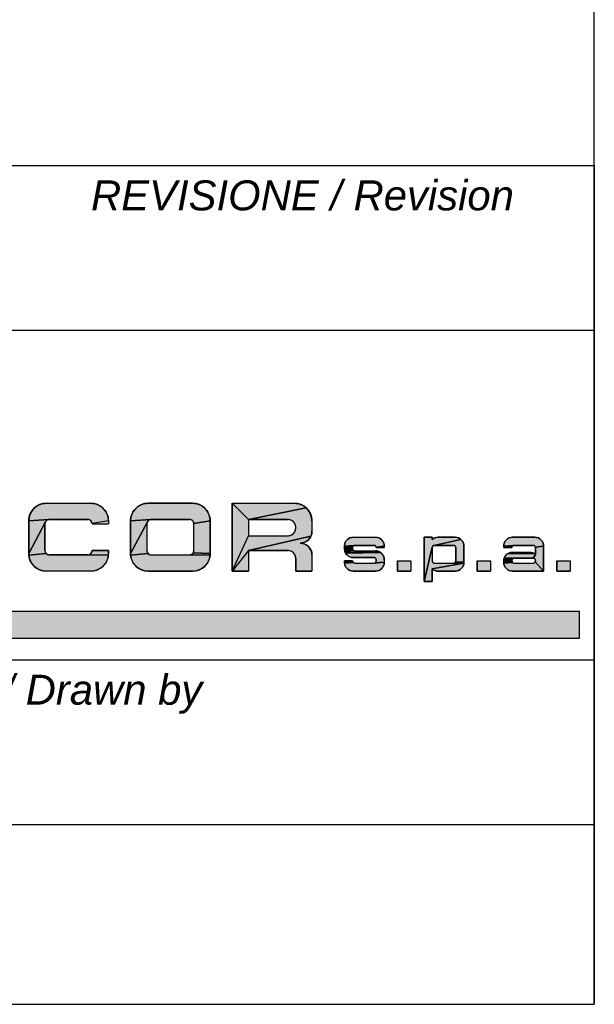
# Model space of a CAD drawing. Extents: x -1767 to 1181, y 8 to 1639.
# Tile 57 of 74: x 1143 to 1181, y 8 to 74. Entities that reach past the tile are written whole.
import ezdxf

# ---------------------------------------------------------------- set-up
doc = ezdxf.new("R2010")
doc.units = 0
doc.header["$LTSCALE"] = 65.395
doc.layers.get('0').update_dxf_attribs({"linetype": 'CONTINUOUS'})
doc.layers.add('7_ALL_NOTE', color=7, linetype='CONTINUOUS')
doc.styles.add('TEXTSTYLE_2', font='ariali.ttf')

# ---------------------------------------------------------------- blocks, each defined once
blk = doc.blocks.new('SICOR_LOGO_BL0', base_point=(1142.225, 40.445))
at = {"linetype": 'CONTINUOUS'}
for points in [[(1144.271, 41.441), (1144.395, 41.447), (1147.352, 41.447), (1147.475, 41.441), (1147.597, 41.421), (1147.717, 41.389), (1147.833, 41.345), (1147.943, 41.289), (1148.047, 41.221), (1148.143, 41.143), (1148.23, 41.056), (1148.308, 40.96), (1148.376, 40.856), (1148.432, 40.745), (1148.476, 40.63), (1148.508, 40.51), (1148.528, 40.388), (1148.534, 40.264), (1147.448, 40.098), (1147.444, 40.129), (1147.436, 40.159), (1147.425, 40.188), (1147.411, 40.215), (1147.394, 40.241), (1147.374, 40.265), (1147.352, 40.287), (1147.328, 40.306), (1147.302, 40.323), (1147.275, 40.337), (1147.246, 40.348), (1147.216, 40.356), (1147.185, 40.361), (1147.154, 40.363), (1144.592, 40.363), (1144.561, 40.361), (1143.212, 40.264), (1143.219, 40.388), (1143.238, 40.51), (1143.27, 40.63), (1143.314, 40.745), (1143.37, 40.856), (1143.438, 40.96), (1143.516, 41.056), (1143.603, 41.143), (1143.7, 41.221), (1143.803, 41.289), (1143.914, 41.345), (1144.029, 41.389), (1144.149, 41.421)], [(1151.072, 41.441), (1151.195, 41.447), (1154.152, 41.447), (1154.276, 41.441), (1154.398, 41.421), (1154.518, 41.389), (1154.633, 41.345), (1154.744, 41.289), (1154.847, 41.221), (1154.944, 41.143), (1155.031, 41.056), (1155.109, 40.96), (1155.176, 40.856), (1155.233, 40.745), (1155.277, 40.63), (1155.309, 40.51), (1155.328, 40.388), (1155.335, 40.264), (1154.249, 40.098), (1154.244, 40.129), (1154.236, 40.159), (1154.225, 40.188), (1154.211, 40.215), (1154.194, 40.241), (1154.175, 40.265), (1154.153, 40.287), (1154.129, 40.306), (1154.103, 40.323), (1154.075, 40.337), (1154.046, 40.348), (1154.017, 40.356), (1153.986, 40.361), (1153.955, 40.363), (1151.393, 40.363), (1151.362, 40.361), (1150.013, 40.264), (1150.019, 40.388), (1150.039, 40.51), (1150.071, 40.63), (1150.115, 40.745), (1150.171, 40.856), (1150.239, 40.96), (1150.316, 41.056), (1150.404, 41.143), (1150.5, 41.221), (1150.604, 41.289), (1150.714, 41.345), (1150.83, 41.389), (1150.949, 41.421)], [(1161.744, 41.143), (1157.897, 40.363), (1156.813, 41.447), (1160.953, 41.447), (1161.076, 41.441), (1161.199, 41.421), (1161.318, 41.389), (1161.434, 41.345), (1161.544, 41.289), (1161.648, 41.221)], [(1157.897, 40.363), (1161.744, 41.143), (1161.832, 41.056), (1161.91, 40.96), (1161.977, 40.856), (1162.033, 40.745), (1162.078, 40.63), (1162.11, 40.51), (1162.129, 40.388), (1162.136, 40.264), (1162.136, 39.574), (1162.131, 39.492), (1162.118, 39.411), (1162.097, 39.331), (1162.067, 39.254), (1157.897, 38.293), (1156.813, 36.913), (1157.897, 39.279), (1160.509, 39.279), (1160.566, 39.282), (1160.622, 39.291), (1160.677, 39.305), (1160.73, 39.326), (1160.78, 39.351), (1160.828, 39.382), (1160.872, 39.418), (1160.912, 39.458), (1160.948, 39.502), (1160.979, 39.55), (1161.005, 39.6), (1161.025, 39.653), (1161.04, 39.708), (1161.048, 39.764), (1161.051, 39.821), (1161.048, 39.878), (1161.04, 39.934), (1161.025, 39.988), (1161.005, 40.041), (1160.979, 40.092), (1160.948, 40.139), (1160.912, 40.184), (1160.872, 40.224), (1160.828, 40.259), (1160.78, 40.29), (1160.73, 40.316), (1160.677, 40.336), (1160.622, 40.351), (1160.566, 40.36), (1160.509, 40.363)], [(1144.372, 40.265), (1144.353, 40.241), (1144.336, 40.215), (1143.212, 38.096), (1143.212, 40.264), (1144.561, 40.361), (1144.53, 40.356), (1144.501, 40.348), (1144.472, 40.337), (1144.444, 40.323), (1144.418, 40.306), (1144.394, 40.287)], [(1144.353, 38.119), (1144.372, 38.095), (1143.219, 37.972), (1143.212, 38.096), (1144.336, 40.215), (1144.322, 40.188), (1144.311, 40.159), (1144.303, 40.129), (1144.298, 40.098), (1144.296, 40.067), (1144.296, 38.293), (1144.298, 38.262), (1144.303, 38.232), (1144.311, 38.202), (1144.322, 38.173), (1144.336, 38.145)], [(1151.173, 40.265), (1151.153, 40.241), (1151.136, 40.215), (1150.013, 38.096), (1150.013, 40.264), (1151.362, 40.361), (1151.331, 40.356), (1151.301, 40.348), (1151.272, 40.337), (1151.245, 40.323), (1151.219, 40.306), (1151.195, 40.287)], [(1151.153, 38.119), (1151.173, 38.095), (1150.019, 37.972), (1150.013, 38.096), (1151.136, 40.215), (1151.122, 40.188), (1151.111, 40.159), (1151.103, 40.129), (1151.098, 40.098), (1151.097, 40.067), (1151.097, 38.293), (1151.098, 38.262), (1151.103, 38.232), (1151.111, 38.202), (1151.122, 38.173), (1151.136, 38.145)], [(1154.249, 40.098), (1155.335, 40.264), (1155.335, 38.096), (1154.211, 38.145), (1154.225, 38.173), (1154.236, 38.202), (1154.244, 38.232), (1154.249, 38.262), (1154.251, 38.293), (1154.251, 40.067)], [(1157.897, 38.293), (1162.067, 39.254), (1162.03, 39.18), (1161.985, 39.111), (1161.933, 39.047), (1161.875, 38.989), (1161.811, 38.937), (1161.741, 38.892), (1161.668, 38.854), (1161.591, 38.825), (1161.347, 38.786), (1161.429, 38.782), (1161.511, 38.769), (1161.591, 38.747), (1161.668, 38.718), (1161.741, 38.68), (1161.811, 38.635), (1161.875, 38.583), (1161.933, 38.525), (1161.985, 38.461), (1162.03, 38.392), (1162.067, 38.318), (1162.097, 38.241), (1162.118, 38.161), (1162.131, 38.08), (1162.136, 37.998), (1162.136, 36.913), (1161.051, 36.913), (1161.051, 37.751), (1161.048, 37.808), (1161.04, 37.864), (1161.025, 37.919), (1161.005, 37.972), (1160.979, 38.022), (1160.948, 38.07), (1160.912, 38.114), (1160.872, 38.154), (1160.828, 38.19), (1160.78, 38.221), (1160.73, 38.246), (1160.677, 38.267), (1160.622, 38.281), (1160.566, 38.29), (1160.509, 38.293)], [(1164.836, 39.177), (1164.898, 39.18), (1166.377, 39.18), (1166.438, 39.177), (1166.5, 39.167), (1166.559, 39.151), (1166.617, 39.129), (1166.672, 39.101), (1166.724, 39.067), (1166.772, 39.028), (1166.816, 38.985), (1166.855, 38.936), (1166.889, 38.885), (1166.917, 38.829), (1166.939, 38.772), (1166.955, 38.712), (1166.965, 38.651), (1166.968, 38.589), (1166.425, 38.506), (1166.423, 38.521), (1166.419, 38.536), (1166.413, 38.55), (1166.406, 38.564), (1166.398, 38.577), (1166.388, 38.589), (1166.377, 38.6), (1166.365, 38.61), (1166.352, 38.618), (1166.338, 38.625), (1166.324, 38.631), (1166.309, 38.635), (1166.294, 38.637), (1166.278, 38.638), (1164.997, 38.638), (1164.981, 38.637), (1164.307, 38.589), (1164.31, 38.651), (1164.32, 38.712), (1164.336, 38.772), (1164.358, 38.829), (1164.386, 38.885), (1164.42, 38.936), (1164.459, 38.985), (1164.503, 39.028), (1164.551, 39.067), (1164.603, 39.101), (1164.658, 39.129), (1164.715, 39.151), (1164.775, 39.167)], [(1170.519, 39.179), (1170.562, 39.18), (1171.696, 39.18), (1171.758, 39.177), (1171.819, 39.167), (1171.879, 39.151), (1171.936, 39.129), (1171.992, 39.101), (1172.043, 39.067), (1172.092, 39.028), (1170.285, 38.635), (1170.27, 38.631), (1170.256, 38.625), (1170.242, 38.618), (1170.229, 38.61), (1170.217, 38.6), (1170.206, 38.589), (1170.196, 38.577), (1170.188, 38.564), (1170.181, 38.55), (1170.175, 38.536), (1170.171, 38.521), (1169.626, 36.223), (1169.626, 39.18), (1170.168, 39.18), (1170.168, 39.03), (1170.201, 39.057), (1170.236, 39.082), (1170.273, 39.105), (1170.312, 39.124), (1170.351, 39.141), (1170.392, 39.155), (1170.434, 39.166), (1170.476, 39.174)], [(1170.316, 38.638), (1170.301, 38.637), (1170.285, 38.635), (1172.092, 39.028), (1172.135, 38.985), (1172.174, 38.936), (1172.208, 38.885), (1172.236, 38.829), (1172.258, 38.772), (1172.274, 38.712), (1172.284, 38.651), (1172.287, 38.589), (1172.287, 38.49), (1172.287, 37.505), (1171.725, 37.529), (1171.732, 37.543), (1171.738, 37.558), (1171.742, 37.573), (1171.744, 37.588), (1171.745, 37.603), (1171.745, 38.49), (1171.744, 38.506), (1171.742, 38.521), (1171.738, 38.536), (1171.732, 38.55), (1171.725, 38.564), (1171.717, 38.577), (1171.707, 38.589), (1171.696, 38.6), (1171.684, 38.61), (1171.671, 38.618), (1171.657, 38.625), (1171.643, 38.631), (1171.628, 38.635), (1171.613, 38.637), (1171.597, 38.638)], [(1175.478, 39.177), (1175.54, 39.18), (1177.018, 39.18), (1177.08, 39.177), (1177.141, 39.167), (1177.201, 39.151), (1177.259, 39.129), (1177.314, 39.101), (1177.366, 39.067), (1177.414, 39.028), (1177.458, 38.985), (1177.497, 38.936), (1177.53, 38.885), (1177.558, 38.829), (1177.581, 38.772), (1177.597, 38.712), (1177.606, 38.651), (1177.609, 38.589), (1177.067, 38.506), (1177.064, 38.521), (1177.06, 38.536), (1177.055, 38.55), (1177.048, 38.564), (1177.039, 38.577), (1177.029, 38.589), (1177.018, 38.6), (1177.006, 38.61), (1176.993, 38.618), (1176.98, 38.625), (1176.965, 38.631), (1176.95, 38.635), (1176.935, 38.637), (1176.92, 38.638), (1175.638, 38.638), (1175.623, 38.637), (1174.948, 38.589), (1174.952, 38.651), (1174.961, 38.712), (1174.977, 38.772), (1174.999, 38.829), (1175.028, 38.885), (1175.061, 38.936), (1175.1, 38.985), (1175.144, 39.028), (1175.192, 39.067), (1175.244, 39.101), (1175.299, 39.129), (1175.357, 39.151), (1175.417, 39.167)], [(1147.448, 38.262), (1147.45, 38.293), (1148.534, 38.293), (1148.534, 38.096), (1148.528, 37.972), (1147.185, 37.999), (1147.216, 38.004), (1147.246, 38.012), (1147.275, 38.023), (1147.302, 38.037), (1147.328, 38.054), (1147.352, 38.073), (1147.374, 38.095), (1147.394, 38.119), (1147.411, 38.145), (1147.425, 38.173), (1147.436, 38.202), (1147.444, 38.232)], [(1154.194, 38.119), (1154.211, 38.145), (1155.335, 38.096), (1155.328, 37.972), (1153.986, 37.999), (1154.017, 38.004), (1154.046, 38.012), (1154.075, 38.023), (1154.103, 38.037), (1154.129, 38.054), (1154.153, 38.073), (1154.175, 38.095)], [(1164.887, 38.589), (1164.877, 38.577), (1164.307, 38.412), (1164.307, 38.589), (1164.981, 38.637), (1164.966, 38.635), (1164.951, 38.631), (1164.937, 38.625), (1164.923, 38.618), (1164.91, 38.61), (1164.898, 38.6)], [(1164.849, 38.421), (1164.85, 38.406), (1164.31, 38.35), (1164.307, 38.412), (1164.877, 38.577), (1164.869, 38.564), (1164.862, 38.55), (1164.856, 38.536), (1164.852, 38.521), (1164.85, 38.506), (1164.849, 38.49)], [(1164.862, 38.361), (1164.869, 38.347), (1164.32, 38.289), (1164.31, 38.35), (1164.85, 38.406), (1164.852, 38.39), (1164.856, 38.376)], [(1164.923, 38.293), (1164.937, 38.286), (1164.336, 38.229), (1164.32, 38.289), (1164.869, 38.347), (1164.877, 38.334), (1164.887, 38.322), (1164.898, 38.311), (1164.91, 38.302)], [(1166.559, 38.244), (1166.617, 38.222), (1164.358, 38.171), (1164.336, 38.229), (1164.937, 38.286), (1164.951, 38.281), (1164.966, 38.277), (1164.981, 38.274), (1164.997, 38.273), (1166.377, 38.273), (1166.438, 38.27), (1166.5, 38.26)], [(1166.672, 38.194), (1166.724, 38.16), (1164.386, 38.116), (1164.358, 38.171), (1166.617, 38.222)], [(1166.772, 38.121), (1166.816, 38.078), (1166.855, 38.03), (1166.889, 37.978), (1166.917, 37.923), (1166.939, 37.865), (1166.955, 37.805), (1166.965, 37.744), (1166.968, 37.682), (1166.968, 37.505), (1166.352, 37.475), (1166.365, 37.484), (1166.377, 37.493), (1166.388, 37.504), (1166.398, 37.516), (1166.406, 37.529), (1166.413, 37.543), (1166.419, 37.558), (1166.423, 37.573), (1166.425, 37.588), (1166.426, 37.603), (1166.426, 37.672), (1166.425, 37.688), (1166.423, 37.703), (1166.419, 37.718), (1166.413, 37.732), (1166.406, 37.746), (1166.398, 37.759), (1166.388, 37.771), (1166.377, 37.782), (1166.365, 37.792), (1166.352, 37.8), (1166.338, 37.807), (1166.324, 37.813), (1166.309, 37.817), (1166.294, 37.819), (1166.278, 37.82), (1164.898, 37.82), (1164.836, 37.823), (1164.775, 37.833), (1164.715, 37.849), (1164.658, 37.871), (1164.603, 37.899), (1164.551, 37.933), (1164.503, 37.972), (1164.459, 38.016), (1164.42, 38.064), (1164.386, 38.116), (1166.724, 38.16)], [(1171.597, 37.455), (1171.613, 37.456), (1172.284, 37.443), (1170.168, 37.064), (1170.168, 36.223), (1169.626, 36.223), (1170.171, 38.521), (1170.169, 38.506), (1170.168, 38.49), (1170.168, 37.603), (1170.169, 37.588), (1170.171, 37.573), (1170.175, 37.558), (1170.181, 37.543), (1170.188, 37.529), (1170.196, 37.516), (1170.206, 37.504), (1170.217, 37.493), (1170.229, 37.484), (1170.242, 37.475), (1170.256, 37.468), (1170.27, 37.463), (1170.285, 37.459), (1170.301, 37.456), (1170.316, 37.455)], [(1175.528, 38.589), (1175.519, 38.577), (1174.948, 38.49), (1174.948, 38.589), (1175.623, 38.637), (1175.608, 38.635), (1175.593, 38.631), (1175.578, 38.625), (1175.564, 38.618), (1175.551, 38.61), (1175.539, 38.6)], [(1175.491, 38.506), (1175.49, 38.49), (1174.948, 38.49), (1175.519, 38.577), (1175.51, 38.564), (1175.503, 38.55), (1175.498, 38.536), (1175.494, 38.521)], [(1176.843, 38.145), (1176.884, 38.131), (1176.924, 38.114), (1176.962, 38.095), (1175.18, 38.063), (1175.229, 38.095), (1175.282, 38.121), (1175.337, 38.142), (1176.802, 38.156)], [(1176.716, 38.168), (1176.759, 38.164), (1176.802, 38.156), (1175.337, 38.142), (1175.393, 38.158), (1175.451, 38.167), (1175.51, 38.17), (1176.673, 38.17)], [(1177.067, 38.506), (1177.609, 38.589), (1177.609, 38.49), (1177.609, 36.913), (1177.048, 37.529), (1177.055, 37.543), (1177.06, 37.558), (1177.064, 37.573), (1177.067, 37.588), (1177.067, 37.628), (1177.067, 37.643), (1177.064, 37.659), (1177.06, 37.674), (1177.055, 37.688), (1177.048, 37.702), (1177.039, 37.715), (1177.029, 37.727), (1177.018, 37.738), (1177.006, 37.748), (1176.993, 37.756), (1176.98, 37.763), (1176.965, 37.769), (1176.95, 37.773), (1176.935, 37.775), (1176.92, 37.776), (1177.067, 38.019), (1177.067, 38.49)], [(1147.154, 37.998), (1147.185, 37.999), (1148.528, 37.972), (1148.508, 37.85), (1148.476, 37.731), (1148.432, 37.615), (1148.376, 37.505), (1148.308, 37.401), (1148.23, 37.305), (1148.143, 37.217), (1148.047, 37.139), (1147.943, 37.072), (1147.833, 37.016), (1147.717, 36.971), (1147.597, 36.939), (1147.475, 36.92), (1147.352, 36.913), (1144.395, 36.913), (1144.271, 36.92), (1144.149, 36.939), (1144.029, 36.971), (1143.914, 37.016), (1143.803, 37.072), (1143.7, 37.139), (1143.603, 37.217), (1143.516, 37.305), (1143.438, 37.401), (1143.37, 37.505), (1143.314, 37.615), (1143.27, 37.731), (1143.238, 37.85), (1143.219, 37.972), (1144.372, 38.095), (1144.394, 38.073), (1144.418, 38.054), (1144.444, 38.037), (1144.472, 38.023), (1144.501, 38.012), (1144.53, 38.004), (1144.561, 37.999), (1144.592, 37.998)], [(1153.955, 37.998), (1153.986, 37.999), (1155.328, 37.972), (1155.309, 37.85), (1155.277, 37.731), (1155.233, 37.615), (1155.176, 37.505), (1155.109, 37.401), (1155.031, 37.305), (1154.944, 37.217), (1154.847, 37.139), (1154.744, 37.072), (1154.633, 37.016), (1154.518, 36.971), (1154.398, 36.939), (1154.276, 36.92), (1154.152, 36.913), (1151.195, 36.913), (1151.072, 36.92), (1150.949, 36.939), (1150.83, 36.971), (1150.714, 37.016), (1150.604, 37.072), (1150.5, 37.139), (1150.404, 37.217), (1150.316, 37.305), (1150.239, 37.401), (1150.171, 37.505), (1150.115, 37.615), (1150.071, 37.731), (1150.039, 37.85), (1150.019, 37.972), (1151.173, 38.095), (1151.195, 38.073), (1151.219, 38.054), (1151.245, 38.037), (1151.272, 38.023), (1151.301, 38.012), (1151.331, 38.004), (1151.362, 37.999), (1151.393, 37.998)], [(1164.877, 37.516), (1164.887, 37.504), (1164.31, 37.443), (1164.307, 37.505), (1164.307, 37.603), (1164.849, 37.603), (1164.85, 37.588), (1164.852, 37.573), (1164.856, 37.558), (1164.862, 37.543), (1164.869, 37.529)], [(1166.278, 37.455), (1166.294, 37.456), (1166.968, 37.505), (1166.965, 37.443), (1166.955, 37.382), (1166.939, 37.322), (1166.917, 37.264), (1166.889, 37.209), (1166.855, 37.157), (1166.816, 37.109), (1166.772, 37.065), (1166.724, 37.026), (1166.672, 36.993), (1166.617, 36.964), (1166.559, 36.942), (1166.5, 36.926), (1166.438, 36.917), (1166.377, 36.913), (1164.898, 36.913), (1164.836, 36.917), (1164.775, 36.926), (1164.715, 36.942), (1164.658, 36.964), (1164.603, 36.993), (1164.551, 37.026), (1164.503, 37.065), (1164.459, 37.109), (1164.42, 37.157), (1164.386, 37.209), (1164.358, 37.264), (1164.336, 37.322), (1164.32, 37.382), (1164.31, 37.443), (1164.887, 37.504), (1164.898, 37.493), (1164.91, 37.484), (1164.923, 37.475), (1164.937, 37.468), (1164.951, 37.463), (1164.966, 37.459), (1164.981, 37.456), (1164.997, 37.455)], [(1166.352, 37.475), (1166.968, 37.505), (1166.294, 37.456), (1166.309, 37.459), (1166.324, 37.463), (1166.338, 37.468)], [(1171.717, 37.516), (1171.725, 37.529), (1172.287, 37.505), (1172.284, 37.443), (1171.613, 37.456), (1171.628, 37.459), (1171.643, 37.463), (1171.657, 37.468), (1171.671, 37.475), (1171.684, 37.484), (1171.696, 37.493), (1171.707, 37.504)], [(1175.505, 37.673), (1175.499, 37.657), (1174.948, 37.603), (1174.951, 37.667), (1175.535, 37.719), (1175.523, 37.705), (1175.514, 37.69)], [(1175.491, 37.621), (1175.49, 37.603), (1174.948, 37.505), (1174.948, 37.603), (1175.499, 37.657), (1175.494, 37.639)], [(1175.519, 37.516), (1175.528, 37.504), (1174.952, 37.443), (1174.948, 37.505), (1175.49, 37.603), (1175.491, 37.588), (1175.494, 37.573), (1175.498, 37.558), (1175.503, 37.543), (1175.51, 37.529)], [(1175.548, 37.731), (1175.535, 37.719), (1174.951, 37.667), (1174.961, 37.725), (1174.976, 37.782), (1175.645, 37.775), (1175.627, 37.772), (1175.61, 37.767), (1175.593, 37.761), (1175.577, 37.753), (1175.562, 37.743)], [(1176.92, 37.455), (1176.935, 37.456), (1176.95, 37.459), (1176.965, 37.463), (1176.98, 37.468), (1176.993, 37.475), (1177.006, 37.484), (1177.018, 37.493), (1177.029, 37.504), (1177.039, 37.516), (1177.048, 37.529), (1177.609, 36.913), (1175.54, 36.913), (1175.478, 36.917), (1175.417, 36.926), (1175.357, 36.942), (1175.299, 36.964), (1175.244, 36.993), (1175.192, 37.026), (1175.144, 37.065), (1175.1, 37.109), (1175.061, 37.157), (1175.028, 37.209), (1174.999, 37.264), (1174.977, 37.322), (1174.961, 37.382), (1174.952, 37.443), (1175.528, 37.504), (1175.539, 37.493), (1175.551, 37.484), (1175.564, 37.475), (1175.578, 37.468), (1175.593, 37.463), (1175.608, 37.459), (1175.623, 37.456), (1175.638, 37.455)], [(1176.999, 38.072), (1177.034, 38.047), (1177.067, 38.019), (1176.92, 37.776), (1175.663, 37.776), (1174.976, 37.782), (1174.997, 37.837), (1175.024, 37.889), (1175.056, 37.938), (1175.093, 37.984), (1175.134, 38.026), (1175.18, 38.063), (1176.962, 38.095)], [(1170.168, 37.064), (1172.284, 37.443), (1172.274, 37.382), (1172.258, 37.322), (1172.236, 37.264), (1172.208, 37.209), (1172.174, 37.157), (1172.135, 37.109), (1172.092, 37.065), (1172.043, 37.026), (1171.992, 36.993), (1171.936, 36.964), (1171.879, 36.942), (1171.819, 36.926), (1171.758, 36.917), (1171.696, 36.913), (1170.562, 36.913), (1170.519, 36.915), (1170.476, 36.92), (1170.434, 36.927), (1170.392, 36.938), (1170.351, 36.952), (1170.312, 36.969), (1170.273, 36.989), (1170.236, 37.011), (1170.201, 37.036)]]:
    blk.add_hatch(color=1, dxfattribs=at).paths.add_polyline_path(points)
at = {"color": 1, "linetype": 'CONTINUOUS'}
for p, q in [((1144.395, 41.447), (1147.352, 41.447)), ((1154.152, 41.447), (1151.195, 41.447)), ((1156.813, 41.447), (1156.813, 36.913)), ((1156.813, 41.447), (1160.953, 41.447)), ((1156.813, 36.913), (1156.813, 41.447)), ((1156.813, 41.447), (1160.953, 41.447)), ((1143.212, 40.264), (1143.212, 38.096)), ((1144.592, 40.363), (1147.154, 40.363)), ((1148.534, 40.264), (1148.536, 40.067)), ((1150.013, 40.264), (1150.013, 38.096)), ((1150.013, 40.264), (1150.013, 38.096)), ((1151.393, 40.363), (1153.955, 40.363)), ((1155.335, 38.096), (1155.335, 40.264)), ((1155.335, 38.096), (1155.335, 40.264)), ((1156.813, 40.264), (1156.813, 39.18)), ((1156.813, 40.264), (1156.813, 39.18)), ((1157.897, 40.363), (1160.509, 40.363)), ((1157.897, 40.363), (1157.897, 39.279)), ((1160.509, 40.363), (1157.897, 40.363)), ((1157.897, 40.363), (1157.897, 39.279)), ((1162.136, 40.264), (1162.136, 39.574)), ((1162.136, 40.264), (1162.136, 40.067)), ((1162.136, 40.264), (1162.136, 39.574)), ((1144.296, 38.293), (1144.296, 40.067)), ((1147.45, 40.067), (1148.536, 40.067)), ((1151.097, 40.067), (1151.097, 38.293)), ((1151.097, 40.067), (1151.097, 38.293)), ((1154.251, 38.293), (1154.251, 40.067)), ((1154.251, 38.293), (1154.251, 40.067)), ((1157.897, 40.067), (1157.897, 40.018)), ((1157.897, 39.279), (1160.509, 39.279)), ((1157.897, 39.279), (1160.509, 39.279)), ((1164.898, 39.18), (1166.377, 39.18)), ((1164.898, 39.18), (1166.377, 39.18)), ((1170.168, 39.18), (1169.626, 39.18)), ((1169.626, 39.18), (1169.626, 36.223)), ((1169.626, 39.18), (1169.626, 36.223)), ((1170.168, 39.18), (1169.626, 39.18)), ((1170.168, 39.18), (1170.168, 39.03)), ((1170.168, 39.03), (1170.168, 39.18)), ((1170.562, 39.18), (1171.696, 39.18)), ((1171.696, 39.18), (1170.562, 39.18)), ((1175.54, 39.18), (1177.018, 39.18)), ((1177.018, 39.18), (1175.54, 39.18)), ((1148.534, 38.293), (1147.45, 38.293)), ((1148.534, 38.096), (1148.534, 38.293)), ((1157.897, 38.293), (1157.897, 36.913)), ((1157.897, 38.293), (1160.509, 38.293)), ((1160.509, 38.293), (1157.897, 38.293)), ((1157.897, 38.293), (1157.897, 36.913)), ((1164.307, 38.589), (1164.307, 38.412)), ((1164.307, 38.412), (1164.307, 38.589)), ((1164.849, 38.49), (1164.849, 38.421)), ((1164.849, 38.49), (1164.849, 38.421)), ((1164.997, 38.638), (1166.278, 38.638)), ((1166.278, 38.638), (1164.997, 38.638)), ((1164.997, 38.273), (1166.377, 38.273)), ((1164.997, 38.273), (1166.377, 38.273)), ((1166.426, 38.49), (1166.968, 38.49)), ((1166.968, 38.49), (1166.426, 38.49)), ((1166.968, 38.589), (1166.968, 38.49)), ((1166.968, 38.589), (1166.968, 38.49)), ((1169.626, 38.589), (1169.626, 38.367)), ((1170.168, 38.49), (1170.168, 37.603)), ((1170.168, 38.49), (1170.168, 38.466)), ((1170.168, 38.49), (1170.168, 37.603)), ((1170.316, 38.638), (1171.597, 38.638)), ((1171.597, 38.638), (1170.316, 38.638)), ((1171.745, 38.49), (1171.745, 37.628)), ((1171.745, 37.628), (1171.745, 38.49)), ((1172.287, 38.589), (1172.287, 38.49)), ((1172.287, 38.49), (1172.287, 38.589)), ((1172.287, 38.49), (1172.287, 37.505)), ((1172.287, 37.505), (1172.287, 38.49)), ((1174.948, 38.589), (1174.948, 38.49)), ((1174.948, 38.589), (1174.948, 38.49)), ((1175.49, 38.49), (1174.948, 38.49)), ((1174.948, 38.49), (1175.49, 38.49)), ((1175.51, 38.17), (1176.673, 38.17)), ((1176.673, 38.17), (1175.51, 38.17)), ((1175.638, 38.638), (1176.92, 38.638)), ((1175.638, 38.638), (1176.92, 38.638)), ((1177.067, 38.49), (1177.067, 38.019)), ((1177.067, 38.49), (1177.067, 38.019)), ((1177.609, 38.589), (1177.609, 38.49)), ((1177.609, 38.49), (1177.609, 38.589)), ((1177.609, 38.49), (1177.609, 36.913)), ((1177.609, 36.913), (1177.609, 38.49)), ((1147.154, 37.998), (1144.592, 37.998)), ((1151.393, 37.998), (1153.955, 37.998)), ((1151.393, 37.998), (1153.955, 37.998)), ((1161.051, 37.751), (1161.051, 36.913)), ((1161.051, 36.913), (1161.051, 37.751)), ((1162.136, 37.998), (1162.136, 36.913)), ((1162.136, 37.998), (1162.136, 36.913)), ((1164.849, 37.603), (1164.307, 37.603)), ((1164.307, 37.505), (1164.307, 37.603)), ((1164.307, 37.505), (1164.307, 37.603)), ((1164.307, 37.603), (1164.849, 37.603)), ((1164.898, 37.82), (1166.278, 37.82)), ((1166.278, 37.82), (1164.898, 37.82)), ((1166.426, 37.672), (1166.426, 37.603)), ((1166.426, 37.603), (1166.426, 37.672)), ((1166.968, 37.682), (1166.968, 37.505)), ((1166.968, 37.682), (1166.968, 37.505)), ((1167.852, 37.603), (1168.739, 37.603)), ((1167.852, 37.603), (1167.852, 36.913)), ((1167.852, 36.913), (1167.852, 37.603)), ((1167.852, 37.603), (1168.739, 37.603)), ((1168.739, 37.603), (1168.739, 36.913)), ((1168.739, 37.603), (1168.739, 36.913)), ((1169.626, 37.603), (1169.626, 37.505)), ((1171.745, 37.628), (1171.745, 37.603)), ((1171.745, 37.603), (1171.745, 37.628)), ((1173.174, 37.603), (1174.061, 37.603)), ((1173.174, 37.603), (1173.174, 36.913)), ((1173.174, 36.913), (1173.174, 37.603)), ((1173.174, 37.603), (1174.061, 37.603)), ((1174.061, 37.603), (1174.061, 36.913)), ((1174.061, 37.603), (1174.061, 36.913)), ((1174.948, 37.603), (1174.948, 37.608)), ((1174.948, 37.608), (1174.948, 37.603)), ((1174.948, 37.603), (1174.948, 37.505)), ((1174.948, 37.603), (1174.948, 37.505)), ((1175.663, 37.776), (1176.92, 37.776)), ((1176.92, 37.776), (1175.663, 37.776)), ((1177.067, 37.628), (1177.067, 37.603)), ((1177.067, 37.603), (1177.067, 37.628)), ((1177.609, 37.726), (1177.609, 37.505)), ((1178.497, 37.603), (1179.384, 37.603)), ((1178.497, 37.603), (1178.497, 36.913)), ((1178.497, 36.913), (1178.497, 37.603)), ((1178.497, 37.603), (1179.384, 37.603)), ((1179.384, 37.603), (1179.384, 36.913)), ((1179.384, 37.603), (1179.384, 36.913)), ((1147.352, 36.913), (1144.395, 36.913)), ((1151.195, 36.913), (1154.152, 36.913)), ((1151.195, 36.913), (1154.152, 36.913)), ((1156.813, 36.913), (1157.897, 36.913)), ((1157.897, 36.913), (1156.813, 36.913)), ((1161.051, 36.913), (1162.136, 36.913)), ((1162.136, 36.913), (1161.051, 36.913)), ((1164.898, 36.913), (1166.377, 36.913)), ((1166.377, 36.913), (1164.898, 36.913)), ((1164.997, 37.455), (1166.278, 37.455)), ((1164.997, 37.455), (1166.278, 37.455)), ((1167.852, 36.913), (1168.739, 36.913)), ((1168.739, 36.913), (1167.852, 36.913)), ((1170.168, 37.064), (1170.168, 36.223)), ((1170.168, 36.223), (1170.168, 37.064)), ((1170.316, 37.455), (1171.597, 37.455)), ((1170.316, 37.455), (1171.597, 37.455)), ((1170.562, 36.913), (1171.696, 36.913)), ((1170.562, 36.913), (1171.696, 36.913)), ((1173.174, 36.913), (1174.061, 36.913)), ((1174.061, 36.913), (1173.174, 36.913)), ((1175.54, 36.913), (1177.609, 36.913)), ((1175.54, 36.913), (1177.609, 36.913)), ((1175.638, 37.455), (1176.92, 37.455)), ((1175.638, 37.455), (1176.92, 37.455)), ((1178.497, 36.913), (1179.384, 36.913)), ((1179.384, 36.913), (1178.497, 36.913)), ((1170.168, 36.223), (1169.626, 36.223)), ((1169.626, 36.223), (1170.168, 36.223)), ((1180.003, 34.226), (1126.364, 34.226)), ((1180.003, 34.226), (1126.364, 34.226)), ((1180.003, 34.226), (1126.364, 34.226)), ((1180.003, 32.448), (1180.003, 34.226)), ((1180.003, 32.448), (1180.003, 34.226)), ((1180.003, 32.448), (1180.003, 34.226)), ((1109.78, 32.448), (1180.003, 32.448)), ((1109.78, 32.448), (1180.003, 32.448)), ((1109.78, 32.448), (1180.003, 32.448))]:
    blk.add_line(p, q, dxfattribs=at)
for points in [[(1144.271, 41.441), (1144.395, 41.447), (1147.352, 41.447), (1147.475, 41.441), (1147.597, 41.421), (1147.717, 41.389), (1147.833, 41.345), (1147.943, 41.289), (1148.047, 41.221), (1148.143, 41.143), (1148.23, 41.056), (1148.308, 40.96), (1148.376, 40.856), (1148.432, 40.745), (1148.476, 40.63), (1148.508, 40.51), (1148.528, 40.388), (1148.534, 40.264), (1147.448, 40.098), (1147.444, 40.129), (1147.436, 40.159), (1147.425, 40.188), (1147.411, 40.215), (1147.394, 40.241), (1147.374, 40.265), (1147.352, 40.287), (1147.328, 40.306), (1147.302, 40.323), (1147.275, 40.337), (1147.246, 40.348), (1147.216, 40.356), (1147.185, 40.361), (1147.154, 40.363), (1144.592, 40.363), (1144.561, 40.361), (1143.212, 40.264), (1143.219, 40.388), (1143.238, 40.51), (1143.27, 40.63), (1143.314, 40.745), (1143.37, 40.856), (1143.438, 40.96), (1143.516, 41.056), (1143.603, 41.143), (1143.7, 41.221), (1143.803, 41.289), (1143.914, 41.345), (1144.029, 41.389), (1144.149, 41.421), (1144.271, 41.441)], [(1151.072, 41.441), (1151.195, 41.447), (1154.152, 41.447), (1154.276, 41.441), (1154.398, 41.421), (1154.518, 41.389), (1154.633, 41.345), (1154.744, 41.289), (1154.847, 41.221), (1154.944, 41.143), (1155.031, 41.056), (1155.109, 40.96), (1155.176, 40.856), (1155.233, 40.745), (1155.277, 40.63), (1155.309, 40.51), (1155.328, 40.388), (1155.335, 40.264), (1154.249, 40.098), (1154.244, 40.129), (1154.236, 40.159), (1154.225, 40.188), (1154.211, 40.215), (1154.194, 40.241), (1154.175, 40.265), (1154.153, 40.287), (1154.129, 40.306), (1154.103, 40.323), (1154.075, 40.337), (1154.046, 40.348), (1154.017, 40.356), (1153.986, 40.361), (1153.955, 40.363), (1151.393, 40.363), (1151.362, 40.361), (1150.013, 40.264), (1150.019, 40.388), (1150.039, 40.51), (1150.071, 40.63), (1150.115, 40.745), (1150.171, 40.856), (1150.239, 40.96), (1150.316, 41.056), (1150.404, 41.143), (1150.5, 41.221), (1150.604, 41.289), (1150.714, 41.345), (1150.83, 41.389), (1150.949, 41.421), (1151.072, 41.441)], [(1161.744, 41.143), (1157.897, 40.363), (1156.813, 41.447), (1160.953, 41.447), (1161.076, 41.441), (1161.199, 41.421), (1161.318, 41.389), (1161.434, 41.345), (1161.544, 41.289), (1161.648, 41.221), (1161.744, 41.143)], [(1157.897, 40.363), (1161.744, 41.143), (1161.832, 41.056), (1161.91, 40.96), (1161.977, 40.856), (1162.033, 40.745), (1162.078, 40.63), (1162.11, 40.51), (1162.129, 40.388), (1162.136, 40.264), (1162.136, 39.574), (1162.131, 39.492), (1162.118, 39.411), (1162.097, 39.331), (1162.067, 39.254), (1157.897, 38.293), (1156.813, 36.913), (1157.897, 39.279), (1160.509, 39.279), (1160.566, 39.282), (1160.622, 39.291), (1160.677, 39.305), (1160.73, 39.326), (1160.78, 39.351), (1160.828, 39.382), (1160.872, 39.418), (1160.912, 39.458), (1160.948, 39.502), (1160.979, 39.55), (1161.005, 39.6), (1161.025, 39.653), (1161.04, 39.708), (1161.048, 39.764), (1161.051, 39.821), (1161.048, 39.878), (1161.04, 39.934), (1161.025, 39.988), (1161.005, 40.041), (1160.979, 40.092), (1160.948, 40.139), (1160.912, 40.184), (1160.872, 40.224), (1160.828, 40.259), (1160.78, 40.29), (1160.73, 40.316), (1160.677, 40.336), (1160.622, 40.351), (1160.566, 40.36), (1160.509, 40.363), (1157.897, 40.363)], [(1144.372, 40.265), (1144.353, 40.241), (1144.336, 40.215), (1143.212, 38.096), (1143.212, 40.264), (1144.561, 40.361), (1144.53, 40.356), (1144.501, 40.348), (1144.472, 40.337), (1144.444, 40.323), (1144.418, 40.306), (1144.394, 40.287), (1144.372, 40.265)], [(1144.353, 38.119), (1144.372, 38.095), (1143.219, 37.972), (1143.212, 38.096), (1144.336, 40.215), (1144.322, 40.188), (1144.311, 40.159), (1144.303, 40.129), (1144.298, 40.098), (1144.296, 40.067), (1144.296, 38.293), (1144.298, 38.262), (1144.303, 38.232), (1144.311, 38.202), (1144.322, 38.173), (1144.336, 38.145), (1144.353, 38.119)], [(1151.173, 40.265), (1151.153, 40.241), (1151.136, 40.215), (1150.013, 38.096), (1150.013, 40.264), (1151.362, 40.361), (1151.331, 40.356), (1151.301, 40.348), (1151.272, 40.337), (1151.245, 40.323), (1151.219, 40.306), (1151.195, 40.287), (1151.173, 40.265)], [(1151.153, 38.119), (1151.173, 38.095), (1150.019, 37.972), (1150.013, 38.096), (1151.136, 40.215), (1151.122, 40.188), (1151.111, 40.159), (1151.103, 40.129), (1151.098, 40.098), (1151.097, 40.067), (1151.097, 38.293), (1151.098, 38.262), (1151.103, 38.232), (1151.111, 38.202), (1151.122, 38.173), (1151.136, 38.145), (1151.153, 38.119)], [(1154.249, 40.098), (1155.335, 40.264), (1155.335, 38.096), (1154.211, 38.145), (1154.225, 38.173), (1154.236, 38.202), (1154.244, 38.232), (1154.249, 38.262), (1154.251, 38.293), (1154.251, 40.067), (1154.249, 40.098)], [(1157.897, 38.293), (1162.067, 39.254), (1162.03, 39.18), (1161.985, 39.111), (1161.933, 39.047), (1161.875, 38.989), (1161.811, 38.937), (1161.741, 38.892), (1161.668, 38.854), (1161.591, 38.825), (1161.347, 38.786), (1161.429, 38.782), (1161.511, 38.769), (1161.591, 38.747), (1161.668, 38.718), (1161.741, 38.68), (1161.811, 38.635), (1161.875, 38.583), (1161.933, 38.525), (1161.985, 38.461), (1162.03, 38.392), (1162.067, 38.318), (1162.097, 38.241), (1162.118, 38.161), (1162.131, 38.08), (1162.136, 37.998), (1162.136, 36.913), (1161.051, 36.913), (1161.051, 37.751), (1161.048, 37.808), (1161.04, 37.864), (1161.025, 37.919), (1161.005, 37.972), (1160.979, 38.022), (1160.948, 38.07), (1160.912, 38.114), (1160.872, 38.154), (1160.828, 38.19), (1160.78, 38.221), (1160.73, 38.246), (1160.677, 38.267), (1160.622, 38.281), (1160.566, 38.29), (1160.509, 38.293), (1157.897, 38.293)], [(1164.836, 39.177), (1164.898, 39.18), (1166.377, 39.18), (1166.438, 39.177), (1166.5, 39.167), (1166.559, 39.151), (1166.617, 39.129), (1166.672, 39.101), (1166.724, 39.067), (1166.772, 39.028), (1166.816, 38.985), (1166.855, 38.936), (1166.889, 38.885), (1166.917, 38.829), (1166.939, 38.772), (1166.955, 38.712), (1166.965, 38.651), (1166.968, 38.589), (1166.425, 38.506), (1166.423, 38.521), (1166.419, 38.536), (1166.413, 38.55), (1166.406, 38.564), (1166.398, 38.577), (1166.388, 38.589), (1166.377, 38.6), (1166.365, 38.61), (1166.352, 38.618), (1166.338, 38.625), (1166.324, 38.631), (1166.309, 38.635), (1166.294, 38.637), (1166.278, 38.638), (1164.997, 38.638), (1164.981, 38.637), (1164.307, 38.589), (1164.31, 38.651), (1164.32, 38.712), (1164.336, 38.772), (1164.358, 38.829), (1164.386, 38.885), (1164.42, 38.936), (1164.459, 38.985), (1164.503, 39.028), (1164.551, 39.067), (1164.603, 39.101), (1164.658, 39.129), (1164.715, 39.151), (1164.775, 39.167), (1164.836, 39.177)], [(1170.519, 39.179), (1170.562, 39.18), (1171.696, 39.18), (1171.758, 39.177), (1171.819, 39.167), (1171.879, 39.151), (1171.936, 39.129), (1171.992, 39.101), (1172.043, 39.067), (1172.092, 39.028), (1170.285, 38.635), (1170.27, 38.631), (1170.256, 38.625), (1170.242, 38.618), (1170.229, 38.61), (1170.217, 38.6), (1170.206, 38.589), (1170.196, 38.577), (1170.188, 38.564), (1170.181, 38.55), (1170.175, 38.536), (1170.171, 38.521), (1169.626, 36.223), (1169.626, 39.18), (1170.168, 39.18), (1170.168, 39.03), (1170.201, 39.057), (1170.236, 39.082), (1170.273, 39.105), (1170.312, 39.124), (1170.351, 39.141), (1170.392, 39.155), (1170.434, 39.166), (1170.476, 39.174), (1170.519, 39.179)], [(1170.316, 38.638), (1170.301, 38.637), (1170.285, 38.635), (1172.092, 39.028), (1172.135, 38.985), (1172.174, 38.936), (1172.208, 38.885), (1172.236, 38.829), (1172.258, 38.772), (1172.274, 38.712), (1172.284, 38.651), (1172.287, 38.589), (1172.287, 38.49), (1172.287, 37.505), (1171.725, 37.529), (1171.732, 37.543), (1171.738, 37.558), (1171.742, 37.573), (1171.744, 37.588), (1171.745, 37.603), (1171.745, 38.49), (1171.744, 38.506), (1171.742, 38.521), (1171.738, 38.536), (1171.732, 38.55), (1171.725, 38.564), (1171.717, 38.577), (1171.707, 38.589), (1171.696, 38.6), (1171.684, 38.61), (1171.671, 38.618), (1171.657, 38.625), (1171.643, 38.631), (1171.628, 38.635), (1171.613, 38.637), (1171.597, 38.638), (1170.316, 38.638)], [(1175.478, 39.177), (1175.54, 39.18), (1177.018, 39.18), (1177.08, 39.177), (1177.141, 39.167), (1177.201, 39.151), (1177.259, 39.129), (1177.314, 39.101), (1177.366, 39.067), (1177.414, 39.028), (1177.458, 38.985), (1177.497, 38.936), (1177.53, 38.885), (1177.558, 38.829), (1177.581, 38.772), (1177.597, 38.712), (1177.606, 38.651), (1177.609, 38.589), (1177.067, 38.506), (1177.064, 38.521), (1177.06, 38.536), (1177.055, 38.55), (1177.048, 38.564), (1177.039, 38.577), (1177.029, 38.589), (1177.018, 38.6), (1177.006, 38.61), (1176.993, 38.618), (1176.98, 38.625), (1176.965, 38.631), (1176.95, 38.635), (1176.935, 38.637), (1176.92, 38.638), (1175.638, 38.638), (1175.623, 38.637), (1174.948, 38.589), (1174.952, 38.651), (1174.961, 38.712), (1174.977, 38.772), (1174.999, 38.829), (1175.028, 38.885), (1175.061, 38.936), (1175.1, 38.985), (1175.144, 39.028), (1175.192, 39.067), (1175.244, 39.101), (1175.299, 39.129), (1175.357, 39.151), (1175.417, 39.167), (1175.478, 39.177)], [(1147.448, 38.262), (1147.45, 38.293), (1148.534, 38.293), (1148.534, 38.096), (1148.528, 37.972), (1147.185, 37.999), (1147.216, 38.004), (1147.246, 38.012), (1147.275, 38.023), (1147.302, 38.037), (1147.328, 38.054), (1147.352, 38.073), (1147.374, 38.095), (1147.394, 38.119), (1147.411, 38.145), (1147.425, 38.173), (1147.436, 38.202), (1147.444, 38.232), (1147.448, 38.262)], [(1154.194, 38.119), (1154.211, 38.145), (1155.335, 38.096), (1155.328, 37.972), (1153.986, 37.999), (1154.017, 38.004), (1154.046, 38.012), (1154.075, 38.023), (1154.103, 38.037), (1154.129, 38.054), (1154.153, 38.073), (1154.175, 38.095), (1154.194, 38.119)], [(1164.887, 38.589), (1164.877, 38.577), (1164.307, 38.412), (1164.307, 38.589), (1164.981, 38.637), (1164.966, 38.635), (1164.951, 38.631), (1164.937, 38.625), (1164.923, 38.618), (1164.91, 38.61), (1164.898, 38.6), (1164.887, 38.589)], [(1164.849, 38.421), (1164.85, 38.406), (1164.31, 38.35), (1164.307, 38.412), (1164.877, 38.577), (1164.869, 38.564), (1164.862, 38.55), (1164.856, 38.536), (1164.852, 38.521), (1164.85, 38.506), (1164.849, 38.49), (1164.849, 38.421)], [(1164.862, 38.361), (1164.869, 38.347), (1164.32, 38.289), (1164.31, 38.35), (1164.85, 38.406), (1164.852, 38.39), (1164.856, 38.376), (1164.862, 38.361)], [(1164.923, 38.293), (1164.937, 38.286), (1164.336, 38.229), (1164.32, 38.289), (1164.869, 38.347), (1164.877, 38.334), (1164.887, 38.322), (1164.898, 38.311), (1164.91, 38.302), (1164.923, 38.293)], [(1166.559, 38.244), (1166.617, 38.222), (1164.358, 38.171), (1164.336, 38.229), (1164.937, 38.286), (1164.951, 38.281), (1164.966, 38.277), (1164.981, 38.274), (1164.997, 38.273), (1166.377, 38.273), (1166.438, 38.27), (1166.5, 38.26), (1166.559, 38.244)], [(1166.672, 38.194), (1166.724, 38.16), (1164.386, 38.116), (1164.358, 38.171), (1166.617, 38.222), (1166.672, 38.194)], [(1166.772, 38.121), (1166.816, 38.078), (1166.855, 38.03), (1166.889, 37.978), (1166.917, 37.923), (1166.939, 37.865), (1166.955, 37.805), (1166.965, 37.744), (1166.968, 37.682), (1166.968, 37.505), (1166.352, 37.475), (1166.365, 37.484), (1166.377, 37.493), (1166.388, 37.504), (1166.398, 37.516), (1166.406, 37.529), (1166.413, 37.543), (1166.419, 37.558), (1166.423, 37.573), (1166.425, 37.588), (1166.426, 37.603), (1166.426, 37.672), (1166.425, 37.688), (1166.423, 37.703), (1166.419, 37.718), (1166.413, 37.732), (1166.406, 37.746), (1166.398, 37.759), (1166.388, 37.771), (1166.377, 37.782), (1166.365, 37.792), (1166.352, 37.8), (1166.338, 37.807), (1166.324, 37.813), (1166.309, 37.817), (1166.294, 37.819), (1166.278, 37.82), (1164.898, 37.82), (1164.836, 37.823), (1164.775, 37.833), (1164.715, 37.849), (1164.658, 37.871), (1164.603, 37.899), (1164.551, 37.933), (1164.503, 37.972), (1164.459, 38.016), (1164.42, 38.064), (1164.386, 38.116), (1166.724, 38.16), (1166.772, 38.121)], [(1171.597, 37.455), (1171.613, 37.456), (1172.284, 37.443), (1170.168, 37.064), (1170.168, 36.223), (1169.626, 36.223), (1170.171, 38.521), (1170.169, 38.506), (1170.168, 38.49), (1170.168, 37.603), (1170.169, 37.588), (1170.171, 37.573), (1170.175, 37.558), (1170.181, 37.543), (1170.188, 37.529), (1170.196, 37.516), (1170.206, 37.504), (1170.217, 37.493), (1170.229, 37.484), (1170.242, 37.475), (1170.256, 37.468), (1170.27, 37.463), (1170.285, 37.459), (1170.301, 37.456), (1170.316, 37.455), (1171.597, 37.455)], [(1175.528, 38.589), (1175.519, 38.577), (1174.948, 38.49), (1174.948, 38.589), (1175.623, 38.637), (1175.608, 38.635), (1175.593, 38.631), (1175.578, 38.625), (1175.564, 38.618), (1175.551, 38.61), (1175.539, 38.6), (1175.528, 38.589)], [(1175.491, 38.506), (1175.49, 38.49), (1174.948, 38.49), (1175.519, 38.577), (1175.51, 38.564), (1175.503, 38.55), (1175.498, 38.536), (1175.494, 38.521), (1175.491, 38.506)], [(1176.843, 38.145), (1176.884, 38.131), (1176.924, 38.114), (1176.962, 38.095), (1175.18, 38.063), (1175.229, 38.095), (1175.282, 38.121), (1175.337, 38.142), (1176.802, 38.156), (1176.843, 38.145)], [(1176.716, 38.168), (1176.759, 38.164), (1176.802, 38.156), (1175.337, 38.142), (1175.393, 38.158), (1175.451, 38.167), (1175.51, 38.17), (1176.673, 38.17), (1176.716, 38.168)], [(1177.067, 38.506), (1177.609, 38.589), (1177.609, 38.49), (1177.609, 36.913), (1177.048, 37.529), (1177.055, 37.543), (1177.06, 37.558), (1177.064, 37.573), (1177.067, 37.588), (1177.067, 37.628), (1177.067, 37.643), (1177.064, 37.659), (1177.06, 37.674), (1177.055, 37.688), (1177.048, 37.702), (1177.039, 37.715), (1177.029, 37.727), (1177.018, 37.738), (1177.006, 37.748), (1176.993, 37.756), (1176.98, 37.763), (1176.965, 37.769), (1176.95, 37.773), (1176.935, 37.775), (1176.92, 37.776), (1177.067, 38.019), (1177.067, 38.49), (1177.067, 38.506)], [(1147.154, 37.998), (1147.185, 37.999), (1148.528, 37.972), (1148.508, 37.85), (1148.476, 37.731), (1148.432, 37.615), (1148.376, 37.505), (1148.308, 37.401), (1148.23, 37.305), (1148.143, 37.217), (1148.047, 37.139), (1147.943, 37.072), (1147.833, 37.016), (1147.717, 36.971), (1147.597, 36.939), (1147.475, 36.92), (1147.352, 36.913), (1144.395, 36.913), (1144.271, 36.92), (1144.149, 36.939), (1144.029, 36.971), (1143.914, 37.016), (1143.803, 37.072), (1143.7, 37.139), (1143.603, 37.217), (1143.516, 37.305), (1143.438, 37.401), (1143.37, 37.505), (1143.314, 37.615), (1143.27, 37.731), (1143.238, 37.85), (1143.219, 37.972), (1144.372, 38.095), (1144.394, 38.073), (1144.418, 38.054), (1144.444, 38.037), (1144.472, 38.023), (1144.501, 38.012), (1144.53, 38.004), (1144.561, 37.999), (1144.592, 37.998), (1147.154, 37.998)], [(1153.955, 37.998), (1153.986, 37.999), (1155.328, 37.972), (1155.309, 37.85), (1155.277, 37.731), (1155.233, 37.615), (1155.176, 37.505), (1155.109, 37.401), (1155.031, 37.305), (1154.944, 37.217), (1154.847, 37.139), (1154.744, 37.072), (1154.633, 37.016), (1154.518, 36.971), (1154.398, 36.939), (1154.276, 36.92), (1154.152, 36.913), (1151.195, 36.913), (1151.072, 36.92), (1150.949, 36.939), (1150.83, 36.971), (1150.714, 37.016), (1150.604, 37.072), (1150.5, 37.139), (1150.404, 37.217), (1150.316, 37.305), (1150.239, 37.401), (1150.171, 37.505), (1150.115, 37.615), (1150.071, 37.731), (1150.039, 37.85), (1150.019, 37.972), (1151.173, 38.095), (1151.195, 38.073), (1151.219, 38.054), (1151.245, 38.037), (1151.272, 38.023), (1151.301, 38.012), (1151.331, 38.004), (1151.362, 37.999), (1151.393, 37.998), (1153.955, 37.998)], [(1164.877, 37.516), (1164.887, 37.504), (1164.31, 37.443), (1164.307, 37.505), (1164.307, 37.603), (1164.849, 37.603), (1164.85, 37.588), (1164.852, 37.573), (1164.856, 37.558), (1164.862, 37.543), (1164.869, 37.529), (1164.877, 37.516)], [(1166.278, 37.455), (1166.294, 37.456), (1166.968, 37.505), (1166.965, 37.443), (1166.955, 37.382), (1166.939, 37.322), (1166.917, 37.264), (1166.889, 37.209), (1166.855, 37.157), (1166.816, 37.109), (1166.772, 37.065), (1166.724, 37.026), (1166.672, 36.993), (1166.617, 36.964), (1166.559, 36.942), (1166.5, 36.926), (1166.438, 36.917), (1166.377, 36.913), (1164.898, 36.913), (1164.836, 36.917), (1164.775, 36.926), (1164.715, 36.942), (1164.658, 36.964), (1164.603, 36.993), (1164.551, 37.026), (1164.503, 37.065), (1164.459, 37.109), (1164.42, 37.157), (1164.386, 37.209), (1164.358, 37.264), (1164.336, 37.322), (1164.32, 37.382), (1164.31, 37.443), (1164.887, 37.504), (1164.898, 37.493), (1164.91, 37.484), (1164.923, 37.475), (1164.937, 37.468), (1164.951, 37.463), (1164.966, 37.459), (1164.981, 37.456), (1164.997, 37.455), (1166.278, 37.455)], [(1166.352, 37.475), (1166.968, 37.505), (1166.294, 37.456), (1166.309, 37.459), (1166.324, 37.463), (1166.338, 37.468), (1166.352, 37.475)], [(1171.717, 37.516), (1171.725, 37.529), (1172.287, 37.505), (1172.284, 37.443), (1171.613, 37.456), (1171.628, 37.459), (1171.643, 37.463), (1171.657, 37.468), (1171.671, 37.475), (1171.684, 37.484), (1171.696, 37.493), (1171.707, 37.504), (1171.717, 37.516)], [(1175.505, 37.673), (1175.499, 37.657), (1174.948, 37.603), (1174.951, 37.667), (1175.535, 37.719), (1175.523, 37.705), (1175.514, 37.69), (1175.505, 37.673)], [(1175.491, 37.621), (1175.49, 37.603), (1174.948, 37.505), (1174.948, 37.603), (1175.499, 37.657), (1175.494, 37.639), (1175.491, 37.621)], [(1175.519, 37.516), (1175.528, 37.504), (1174.952, 37.443), (1174.948, 37.505), (1175.49, 37.603), (1175.491, 37.588), (1175.494, 37.573), (1175.498, 37.558), (1175.503, 37.543), (1175.51, 37.529), (1175.519, 37.516)], [(1175.548, 37.731), (1175.535, 37.719), (1174.951, 37.667), (1174.961, 37.725), (1174.976, 37.782), (1175.645, 37.775), (1175.627, 37.772), (1175.61, 37.767), (1175.593, 37.761), (1175.577, 37.753), (1175.562, 37.743), (1175.548, 37.731)], [(1176.92, 37.455), (1176.935, 37.456), (1176.95, 37.459), (1176.965, 37.463), (1176.98, 37.468), (1176.993, 37.475), (1177.006, 37.484), (1177.018, 37.493), (1177.029, 37.504), (1177.039, 37.516), (1177.048, 37.529), (1177.609, 36.913), (1175.54, 36.913), (1175.478, 36.917), (1175.417, 36.926), (1175.357, 36.942), (1175.299, 36.964), (1175.244, 36.993), (1175.192, 37.026), (1175.144, 37.065), (1175.1, 37.109), (1175.061, 37.157), (1175.028, 37.209), (1174.999, 37.264), (1174.977, 37.322), (1174.961, 37.382), (1174.952, 37.443), (1175.528, 37.504), (1175.539, 37.493), (1175.551, 37.484), (1175.564, 37.475), (1175.578, 37.468), (1175.593, 37.463), (1175.608, 37.459), (1175.623, 37.456), (1175.638, 37.455), (1176.92, 37.455)], [(1176.999, 38.072), (1177.034, 38.047), (1177.067, 38.019), (1176.92, 37.776), (1175.663, 37.776), (1174.976, 37.782), (1174.997, 37.837), (1175.024, 37.889), (1175.056, 37.938), (1175.093, 37.984), (1175.134, 38.026), (1175.18, 38.063), (1176.962, 38.095), (1176.999, 38.072)], [(1170.168, 37.064), (1172.284, 37.443), (1172.274, 37.382), (1172.258, 37.322), (1172.236, 37.264), (1172.208, 37.209), (1172.174, 37.157), (1172.135, 37.109), (1172.092, 37.065), (1172.043, 37.026), (1171.992, 36.993), (1171.936, 36.964), (1171.879, 36.942), (1171.819, 36.926), (1171.758, 36.917), (1171.696, 36.913), (1170.562, 36.913), (1170.519, 36.915), (1170.476, 36.92), (1170.434, 36.927), (1170.392, 36.938), (1170.351, 36.952), (1170.312, 36.969), (1170.273, 36.989), (1170.236, 37.011), (1170.201, 37.036), (1170.168, 37.064)]]:
    blk.add_lwpolyline(points, dxfattribs=at)
for centre, radius, start, end in [((1144.395, 40.264), 1.183, 90, 180), ((1147.352, 40.264), 1.183, 0, 90), ((1151.195, 40.264), 1.183, 90, 180), ((1154.152, 40.264), 1.183, 0, 90), ((1160.953, 40.264), 1.183, 0, 90), ((1160.953, 40.264), 1.183, 0, 90), ((1144.592, 40.067), 0.296, 90, 180), ((1147.154, 40.067), 0.296, 0, 90), ((1151.393, 40.067), 0.296, 90, 180), ((1153.955, 40.067), 0.296, 0, 90), ((1160.509, 39.821), 0.542, 0, 90), ((1160.509, 39.821), 0.542, 0, 90), ((1160.509, 39.821), 0.542, 270, 360), ((1160.509, 39.821), 0.542, 270, 360), ((1161.347, 39.574), 0.788, 270, 360), ((1161.347, 39.574), 0.788, 270, 360), ((1161.347, 37.998), 0.788, 0, 90), ((1161.347, 37.998), 0.788, 0, 90), ((1164.898, 38.589), 0.591, 90, 180), ((1164.898, 38.589), 0.591, 90, 180), ((1166.377, 38.589), 0.591, 0, 90), ((1166.377, 38.589), 0.591, 0, 90), ((1170.562, 38.589), 0.591, 90, 131.81032), ((1170.562, 38.589), 0.591, 90, 131.81032), ((1171.696, 38.589), 0.591, 0, 90), ((1171.696, 38.589), 0.591, 0, 90), ((1175.54, 38.589), 0.591, 90, 180), ((1175.54, 38.589), 0.591, 90, 180), ((1177.018, 38.589), 0.591, 0, 90), ((1177.018, 38.589), 0.591, 0, 90), ((1144.592, 38.293), 0.296, 180, 270), ((1147.154, 38.293), 0.296, 270, 360), ((1151.393, 38.293), 0.296, 180, 270), ((1153.955, 38.293), 0.296, 270, 360), ((1160.509, 37.751), 0.542, 0, 90), ((1160.509, 37.751), 0.542, 0, 90), ((1164.898, 38.412), 0.591, 180, 270), ((1164.898, 38.412), 0.591, 180, 270), ((1164.997, 38.49), 0.148, 90, 180), ((1164.997, 38.49), 0.148, 90, 180), ((1164.997, 38.421), 0.148, 180, 270), ((1164.997, 38.421), 0.148, 180, 270), ((1166.278, 38.49), 0.148, 0, 90), ((1166.278, 38.49), 0.148, 0, 90), ((1166.377, 37.682), 0.591, 0, 90), ((1166.377, 37.682), 0.591, 0, 90), ((1170.316, 38.49), 0.148, 90, 180), ((1170.316, 38.49), 0.148, 90, 180), ((1171.597, 38.49), 0.148, 0, 90), ((1171.597, 38.49), 0.148, 0, 90), ((1175.51, 37.608), 0.562, 90, 180), ((1175.51, 37.608), 0.562, 90, 180), ((1175.638, 38.49), 0.148, 90, 180), ((1175.638, 38.49), 0.148, 90, 180), ((1176.673, 37.579), 0.591, 48.18968, 90), ((1176.673, 37.579), 0.591, 48.18968, 90), ((1176.92, 38.49), 0.148, 0, 90), ((1176.92, 38.49), 0.148, 0, 90), ((1144.395, 38.096), 1.183, 180, 270), ((1147.352, 38.096), 1.183, 270, 360), ((1151.195, 38.096), 1.183, 180, 270), ((1154.152, 38.096), 1.183, 270, 360), ((1164.898, 37.505), 0.591, 180, 270), ((1164.898, 37.505), 0.591, 180, 270), ((1164.997, 37.603), 0.148, 180, 270), ((1164.997, 37.603), 0.148, 180, 270), ((1166.278, 37.672), 0.148, 0, 90), ((1166.278, 37.672), 0.148, 0, 90), ((1166.278, 37.603), 0.148, 270, 360), ((1166.278, 37.603), 0.148, 270, 360), ((1166.377, 37.505), 0.591, 270, 360), ((1166.377, 37.505), 0.591, 270, 360), ((1170.316, 37.603), 0.148, 180, 270), ((1170.316, 37.603), 0.148, 180, 270), ((1171.597, 37.603), 0.148, 270, 360), ((1171.597, 37.603), 0.148, 270, 360), ((1171.696, 37.505), 0.591, 270, 360), ((1171.696, 37.505), 0.591, 270, 360), ((1175.54, 37.505), 0.591, 180, 270), ((1175.54, 37.505), 0.591, 180, 270), ((1175.663, 37.603), 0.172, 90, 180), ((1175.663, 37.603), 0.172, 90, 180), ((1175.638, 37.603), 0.148, 180, 270), ((1175.638, 37.603), 0.148, 180, 270), ((1176.92, 37.628), 0.148, 0, 90), ((1176.92, 37.628), 0.148, 0, 90), ((1176.92, 37.603), 0.148, 270, 360), ((1176.92, 37.603), 0.148, 270, 360), ((1170.562, 37.505), 0.591, 228.18968, 270), ((1170.562, 37.505), 0.591, 228.18968, 270)]:
    blk.add_arc(centre, radius, start, end, dxfattribs=at)
for points in [[(1157.897, 39.279), (1156.813, 36.913), (1157.897, 40.363), (1156.813, 41.447)], [(1147.448, 40.098), (1148.534, 40.264), (1147.45, 40.067), (1148.536, 40.067)], [(1161.429, 38.79), (1161.347, 38.786), (1161.511, 38.803), (1161.591, 38.825)], [(1157.897, 38.293), (1157.897, 36.913), (1156.813, 36.913)], [(1166.425, 38.506), (1166.968, 38.589), (1166.426, 38.49), (1166.968, 38.49)], [(1168.739, 36.913), (1167.852, 36.913), (1168.739, 37.603), (1167.852, 37.603)], [(1173.174, 36.913), (1173.174, 37.603), (1174.061, 36.913), (1174.061, 37.603)], [(1175.663, 37.776), (1175.645, 37.775), (1174.976, 37.782)], [(1179.384, 37.603), (1179.384, 36.913), (1178.497, 37.603), (1178.497, 36.913)], [(1180.003, 34.226), (1109.78, 32.448), (1126.364, 34.226)], [(1180.003, 34.226), (1180.003, 32.448), (1109.78, 32.448)]]:
    blk.add_solid(points, dxfattribs=at)

msp = doc.modelspace()

# ---------------------------------------------------------------- linework, layer by layer
at = {"color": 7, "linetype": 'CONTINUOUS'}
for p, q in [((1181, 8), (1181, 833)), ((8, 8), (1181, 8))]:
    msp.add_line(p, q, dxfattribs=at)
at = {"color": 2, "linetype": 'CONTINUOUS'}
for p, q in [((987, 64), (1181, 64)), ((1181, 64), (1181, 8)), ((1065, 53), (1181, 53)), ((987, 31), (1181, 31)), ((987, 20), (1181, 20)), ((987, 8), (1181, 8))]:
    msp.add_line(p, q, dxfattribs=at)

# ---------------------------------------------------------------- block references
msp.add_blockref('SICOR_LOGO_BL0', (1142.225, 40.445), dxfattribs=at)

# ---------------------------------------------------------------- texts
at = {"layer": '7_ALL_NOTE', "color": 1, "linetype": 'CONTINUOUS', "char_height": 2, "attachment_point": 2, "style": 'TEXTSTYLE_2'}
for s, insert, width in [('REVISIONE / Revision', (1161.5, 63), 28.20818), ('DISEGN. / Drawn by', (1142, 30), 25.73978)]:
    msp.add_mtext(s, dxfattribs=dict(at, insert=insert, width=width))

doc.saveas('drawing.dxf')
